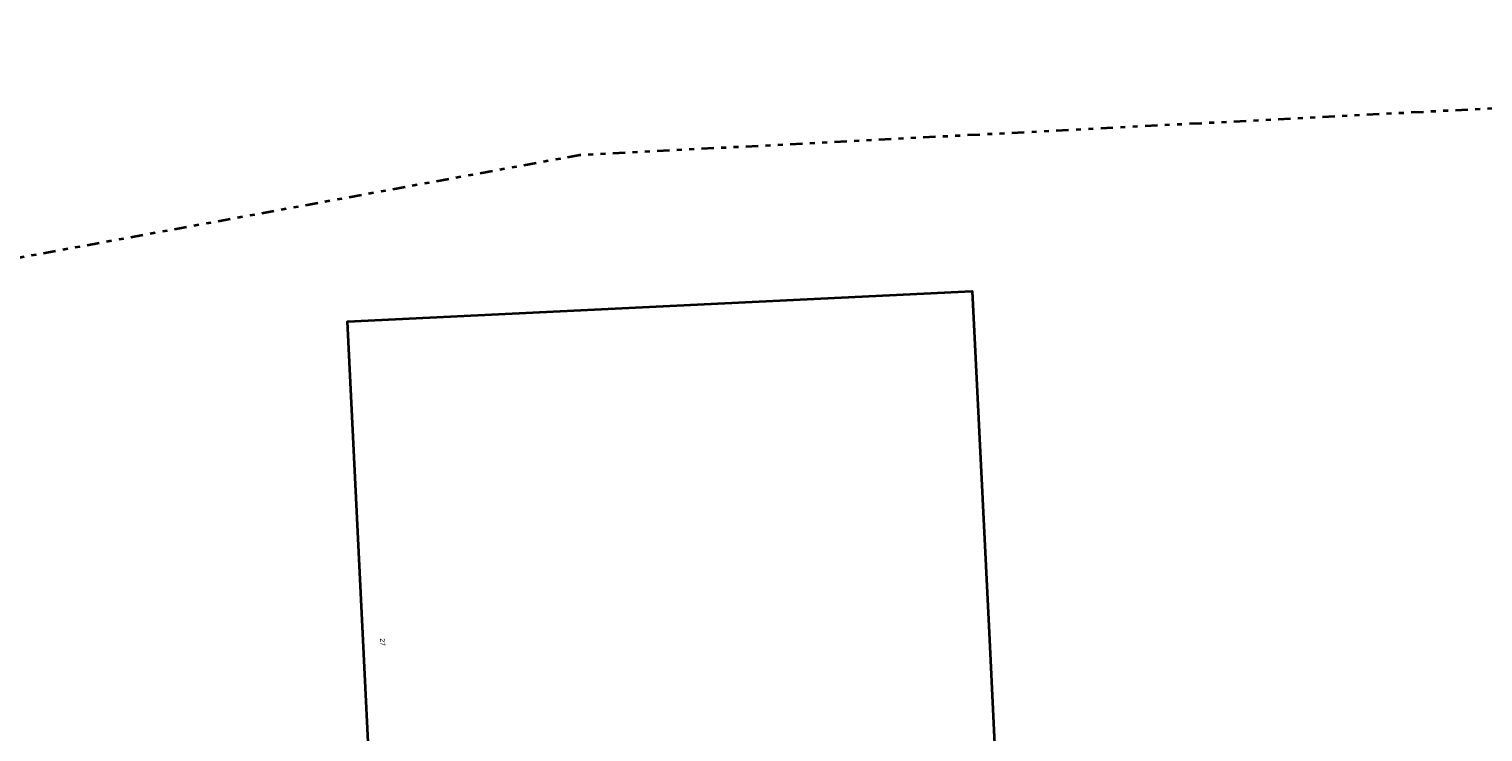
# Model space of a CAD drawing. Header units: metres. Extents: x 169249 to 194689, y 406250 to 412203.
# Tile 100 of 256: x 173406 to 173700, y 406689 to 406832. Entities that reach past the tile are written whole.
import ezdxf
from ezdxf.enums import TextEntityAlignment as Align

# ---------------------------------------------------------------- set-up
doc = ezdxf.new("R2010")
doc.units = ezdxf.units.M
doc.linetypes.add('BGT_NLCS_N264$0$AL-TEKENBLADGRENS', pattern=[11.5, 2.5, -1.5, 1, -1.5, 1, -1.5, 2.5])
for name, color, linetype, lineweight in [('BGT_NLCS_N264$0$B-WE-OG-TOPOGRAFIE_BEBOUWING-G', 252, 'CONTINUOUS', 35), ('BGT_NLCS_N264$0$X-XX-AL-TEKENBLADGRENS-G', 252, 'BGT_NLCS_N264$0$AL-TEKENBLADGRENS', 35), ('X-XX-AL-REFERENTIE-G', 7, 'CONTINUOUS', 18)]:
    doc.layers.add(name, color=color, linetype=linetype, lineweight=lineweight)
doc.layers.add('BGT_NLCS_N264$0$Label_Nummeraanduidingreeks', color=252, linetype='CONTINUOUS')
doc.styles.add('BGT_NLCS_N264$0$STANDARD', font='txt')

# ---------------------------------------------------------------- blocks, each defined once
blk = doc.blocks.new('BGT_NLCS_N264')
at = {"layer": 'BGT_NLCS_N264$0$B-WE-OG-TOPOGRAFIE_BEBOUWING-G'}
blk.add_polyline3d([(173476.45, 406645.09, 30.33), (173475.59, 406662.39, 30.33), (173470.18, 406772.38, 30.33), (173596.71, 406778.56, 30.33), (173596.82, 406778.57, 30.33), (173600.21, 406709.32, 30.33), (173603.04, 406651.52, 30.33), (173603.05, 406651.19, 30.33), (173603.05, 406650.97, 30.33), (173545.72, 406648.16, 30.33), (173533.93, 406647.59, 30.33), (173476.46, 406644.78, 30.33)], dxfattribs=at)
at = {"layer": 'BGT_NLCS_N264$0$X-XX-AL-TEKENBLADGRENS-G'}
blk.add_polyline3d([(176213.39, 406694.78, 0), (175774.26, 406688.92, 0), (175550.3, 406607.56, 0), (175504.3, 406586.49, 0), (175352.92, 406579.68, 0), (175231.96, 406594.81, 0), (174804.98, 406742.48, 0), (174350.7, 406826.72, 0), (174201.17, 406831.68, 0), (173948.64, 406792.99, 0), (173868.02, 406824.07, 0), (173517.27, 406806.12, 0), (172959.72, 406703.99, 0), (172786.37, 406695.27, 0), (172348.59, 406819.52, 0), (172101.12, 406814.39, 0)], dxfattribs=at)
at = {"layer": 'BGT_NLCS_N264$0$Label_Nummeraanduidingreeks', "color": 7, "lineweight": 18, "style": 'BGT_NLCS_N264$0$STANDARD'}
blk.add_text('27', height=1, rotation=-87.1, dxfattribs=at).set_placement((173477.32, 406707.43), align=Align.MIDDLE)

msp = doc.modelspace()

# ---------------------------------------------------------------- block references
at = {"layer": 'X-XX-AL-REFERENTIE-G'}
msp.add_blockref('BGT_NLCS_N264', (0, 0), dxfattribs=at)

doc.saveas('drawing.dxf')
